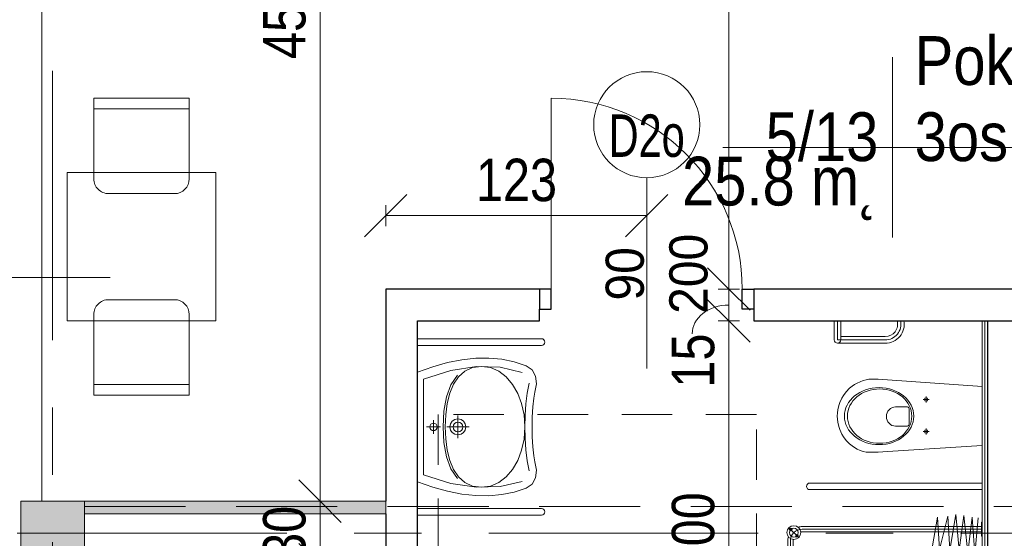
# Model space of a CAD drawing. Header units: centimetres. Extents: x -1631 to 21770, y -8842 to 3590.
# Tile 9 of 87: x -1228 to -764, y 886 to 1130. Entities that reach past the tile are written whole.
import ezdxf

# ---------------------------------------------------------------- set-up
doc = ezdxf.new("R2010")
doc.units = ezdxf.units.CM
for name, pattern in [('Oś', [222.25, 127, -31.75, 31.75, -31.75]), ('Ponad', [39.688, 23.813, -15.875]), ('Ukryte', [71.438, 47.625, -23.813])]:
    doc.linetypes.add(name, pattern=pattern)
for name, color, linetype, lineweight in [('A-ANNO-DIMS', 211, 'Continuous', 13), ('A-ANNO-DIMS-100', 211, 'Continuous', 13), ('A-ANNO-NOTE', 131, 'Continuous', 9), ('A-AREA-IDEN', 2, 'Continuous', 13), ('A-DETL-GENF', 92, 'Continuous', 9), ('A-DETL-HDLN', 90, 'Ukryte', 9), ('A-DETL-MEDM', 33, 'Continuous', 13), ('A-DOOR', 31, 'Continuous', 13), ('A-FLOR-OVHD', 1, 'Ponad', 9), ('A-GLAZ-IDEN', 152, 'Continuous', 13), ('A-WALL', 113, 'Continuous', 13), ('A-WALL-FNSH', 113, 'Continuous', 13), ('A-WALL-PATT', 111, 'Continuous', 13), ('I-FURN', 30, 'Continuous', 9), ('P-SANR-FIXT', 6, 'Continuous', 9), ('S-COLS', 52, 'Continuous', 13), ('S-GRID', 1, 'Continuous', 13)]:
    doc.layers.add(name, color=color, linetype=linetype, lineweight=lineweight)
doc.styles.add('Arial', font='arial.ttf', dxfattribs={"width": 0.9, "height": 18})
doc.styles.add('Arial Narrow_5', font='ARIALN.TTF', dxfattribs={"height": 20})
doc.styles.add('Arial_1', font='arial.ttf', dxfattribs={"width": 0.7, "height": 20})
doc.styles.add('Arial_11', font='arial.ttf', dxfattribs={"width": 0.85, "height": 23})
doc.styles.add('Arial_13', font='arial.ttf', dxfattribs={"height": 0.2})
doc.dimstyles.new('Diagonal_1_100__0__wewnętrzne', dxfattribs={"dimscale": 30.48, "dimtxt": 20.468619, "dimasz": 0.656168, "dimexe": 0.164042, "dimexo": 0.0625, "dimgap": 0.032808, "dimtad": 1, "dimdec": 0, "dimdsep": 46, "dimtxsty": 'Arial Narrow_5', "dimblk1": 'OBLIQUE', "dimblk2": 'OBLIQUE', "dimsah": 1, "dimcen": 0.09, "dimazin": 0, "dimtfac": 1, "dimtdec": 4, "dimtix": 1, "dimtmove": 1, "dimatfit": 3, "dimfxl": 0, "dimtvp": 1, "dimtolj": 1, "dimtzin": 0, "dimarcsym": 0})
doc.dimstyles.new('Diagonal_1_100__0__wewnętrzne_1', dxfattribs={"dimscale": 30.48, "dimtxt": 20.468619, "dimasz": 0.656168, "dimexe": 0.164042, "dimexo": 0.0625, "dimgap": 0.032808, "dimtad": 1, "dimdec": 0, "dimdsep": 46, "dimtxsty": 'Arial Narrow_5', "dimblk1": 'OBLIQUE', "dimblk2": 'OBLIQUE', "dimsah": 1, "dimcen": 0.09, "dimazin": 0, "dimtfac": 1, "dimtdec": 4, "dimtix": 1, "dimtmove": 0, "dimatfit": 3, "dimfxl": 0, "dimtvp": 1, "dimtolj": 1, "dimtzin": 0, "dimarcsym": 0})

# ---------------------------------------------------------------- blocks, each defined once
blk = doc.blocks.new('M_Concrete-Square-Column - 300 x 300mm-1794509-5_piętro III __10_50 m_ - stan projektowany')
at = {"layer": 'S-COLS', "lineweight": 9}
blk.add_hatch(color=254, dxfattribs=at).paths.add_polyline_path([(15, -15), (15, 15), (-15, 15), (-15, -15)], flags=0)
for p, q in [((15, 15), (-15, 15)), ((-15, 15), (-15, -15)), ((15, -15), (15, 15)), ((-15, -15), (15, -15))]:
    blk.add_line(p, q, dxfattribs=at)
blk = doc.blocks.new('Blat - Blat-1285996-5_piętro III __10_50 m_ - stan projektowany')
at = {"layer": 'I-FURN'}
for p, q in [((0, 0), (70, 0)), ((0, -70), (0, 0)), ((70, 0), (70, -70)), ((70, -70), (0, -70))]:
    blk.add_line(p, q, dxfattribs=at)
blk = doc.blocks.new('DRZWI 1S - automatyczna etykieta - Drzwi 90 _łazienkowe_-2364283-5_piętro III __10_50 m_ - stan projektowany')
at = {"layer": 'A-DETL-GENF'}
for p, q in [((-50.5, 2), (-45, 2)), ((-50.5, -7.5), (-50.5, 2)), ((-45, 2), (-45, -7.5)), ((45, 2), (50.5, 2)), ((45, -7.5), (45, 2)), ((50.5, 2), (50.5, -7.5)), ((-45, -7.5), (-50.5, -7.5)), ((50.5, -7.5), (45, -7.5))]:
    blk.add_line(p, q, dxfattribs=at)
at = {"layer": 'A-DETL-MEDM', "lineweight": 25}
for p, q in [((-50.5, -7.5), (-50.5, 2)), ((-50.5, 2), (-45, 2)), ((-45, 2), (-45, -7.5)), ((45, 2), (45, -7.5)), ((50.5, 2), (45, 2)), ((50.5, -7.5), (50.5, 2)), ((-45, -7.5), (-50.5, -7.5)), ((45, -7.5), (50.5, -7.5))]:
    blk.add_line(p, q, dxfattribs=at)
at = {"layer": 'A-DOOR'}
blk.add_line((45, -7.5), (45, -97.5), dxfattribs=at)
blk.add_arc((45, -7.5), 90, 180, 270, dxfattribs=at)
blk = doc.blocks.new('miska ustępowa dla N_35_5x54 wisząca koło narożna - Type 1-2357501-5_piętro III __10_50 m_ - stan projektowany')
at = {"layer": 'P-SANR-FIXT'}
for p, q in [((-1.4, -11), (-4.56, -55.56)), ((29.22, -55.56), (26.4, -11)), ((44.09, -92.2), (44.09, -11)), ((47.21, -92.2), (47.21, -11)), ((4.69, -35.9), (4.69, -38.7)), ((19.8, -35.9), (19.8, -38.7)), ((3.32, -37.31), (6.14, -37.31)), ((18.43, -37.31), (21.25, -37.31)), ((16.4, -45.33), (9.09, -45.33)), ((8.17, -46.6), (8.17, -51.72)), ((17.32, -51.72), (17.32, -46.6)), ((-4.56, -55.56), (-4.88, -59.89)), ((29.58, -59.89), (29.22, -55.56)), ((-24.94, -56.63), (-24.94, -77.5)), ((-23.38, -56.63), (-23.38, -79.06)), ((-21.82, -56.63), (-21.82, -79.06)), ((-4.88, -59.89), (-4.82, -64.32)), ((29.53, -64.32), (29.58, -59.89)), ((-4.82, -64.32), (-4.57, -65.68)), ((29.57, -65.68), (29.53, -64.32)), ((-4.57, -65.68), (-4.19, -67.09)), ((-4.19, -67.09), (-3.69, -68.46)), ((-3.69, -68.46), (-3.07, -69.78)), ((28.07, -69.78), (28.69, -68.46)), ((28.69, -68.46), (29.19, -67.09)), ((29.19, -67.09), (29.57, -65.68)), ((-3.07, -69.78), (-2.34, -71.05)), ((-2.34, -71.05), (-1.51, -72.26)), ((-1.51, -72.26), (-0.58, -73.39)), ((-0.58, -73.39), (1.02, -74.96)), ((23.98, -74.96), (25.58, -73.39)), ((25.58, -73.39), (26.51, -72.26)), ((26.51, -72.26), (27.34, -71.05)), ((27.34, -71.05), (28.07, -69.78)), ((-32.35, -77.5), (-23.38, -77.5)), ((1.02, -74.96), (2.75, -76.27)), ((2.75, -76.27), (4.01, -77.03)), ((4.01, -77.03), (6.13, -78.05)), ((6.13, -78.05), (7.56, -78.51)), ((7.56, -78.51), (9.56, -78.98)), ((15.44, -78.98), (17.44, -78.51)), ((17.44, -78.51), (18.87, -78.05)), ((18.87, -78.05), (20.99, -77.03)), ((20.99, -77.03), (22.25, -76.27)), ((22.25, -76.27), (23.98, -74.96)), ((-23.38, -79.06), (-32.35, -79.06)), ((-23.38, -80.62), (-32.35, -80.62)), ((9.56, -78.98), (11.02, -79.17)), ((11.02, -79.17), (12.5, -79.25)), ((12.5, -79.25), (13.98, -79.17)), ((13.98, -79.17), (15.44, -78.98))]:
    blk.add_line(p, q, dxfattribs=at)
for centre in [(4.69, -37.31), (19.8, -37.31)]:
    blk.add_circle(centre, 0.825, dxfattribs=at)
for centre, radius, start, end in [((9.34, -46.48), 1.17, 102.2339, 185.8899), ((16.15, -46.48), 1.17, 354.1101, 77.7661), ((-30.79, -56.63), 8.97, 0, 99.9996), ((-30.79, -56.63), 7.41, 0, 102.1327), ((-30.79, -56.63), 5.85, 0, 105.4382), ((12.74, -51.5), 4.58, 182.8022, 357.1978), ((-23.38, -79.06), 1.56, 0, 90), ((-23.38, -79.06), 1.56, 270, 0), ((45.65, -92.2), 1.56, 180, 360)]:
    blk.add_arc(centre, radius, start, end, dxfattribs=at)
for centre, major_axis, ratio in [((12.55, -59.51), (0, 16.33), 0.823529), ((12.55, -59.26), (0, 15.16), 0.845174)]:
    blk.add_ellipse(centre, major_axis=major_axis, ratio=ratio, dxfattribs=at)
blk = doc.blocks.new('brodzik natryskowy dla N - Type 1-2359081-5_piętro III __10_50 m_ - stan projektowany')
at = {"layer": 'P-SANR-FIXT'}
for p, q in [((-44.73, -12.86), (-27.37, -14.39)), ((-42.55, -11.3), (-42.55, -11)), ((-36.05, -11.3), (-42.55, -11.3)), ((-40.55, -11.3), (-40.55, -95.8)), ((-39.3, -11), (-39.3, -95.8)), ((-38.05, -11.3), (-38.05, -95.8)), ((-36.05, -11), (-36.05, -11.3)), ((-26.61, -11.2), (-26.61, -69.6)), ((-23.41, -69.6), (-23.41, -11.2)), ((14.45, -11.52), (10.54, -11.52)), ((10.54, -11.52), (10.54, -20.79)), ((14.45, -11.52), (14.45, -20.79)), ((49.36, -11.3), (49.36, -11)), ((55.86, -11.3), (49.36, -11.3)), ((51.36, -11.3), (51.36, -95.8)), ((52.61, -11), (52.61, -96)), ((53.86, -11.3), (53.86, -95.8)), ((55.86, -11), (55.86, -11.3)), ((-28.14, -17.71), (-45.75, -19.5)), ((-27.37, -14.39), (-44.99, -15.67)), ((-44.99, -15.67), (-28.14, -17.71)), ((-29.41, -21.8), (-46.26, -23.33)), ((-45.75, -19.5), (-29.41, -21.8)), ((-7.05, -23.02), (-7.23, -23.25)), ((-6.85, -22.81), (-7.05, -23.02)), ((-6.64, -22.61), (-6.85, -22.81)), ((-6.41, -22.43), (-6.64, -22.61)), ((-6.17, -22.27), (-6.41, -22.43)), ((-5.92, -22.14), (-6.17, -22.27)), ((-5.66, -22.03), (-5.92, -22.14)), ((-5.39, -21.95), (-5.66, -22.03)), ((-5.12, -21.9), (-5.39, -21.95)), ((-4.84, -21.88), (-5.12, -21.9)), ((10.32, -21.88), (-4.84, -21.88)), ((10.54, -20.79), (14.45, -20.79)), ((14.44, -21.54), (10.55, -21.51)), ((13.8, -21.67), (11.19, -21.67)), ((11.19, -21.67), (11.19, -23.94)), ((13.8, -23.94), (13.8, -21.67)), ((30.14, -21.88), (14.73, -21.88)), ((30.36, -21.95), (30.1, -21.9)), ((30.62, -22.03), (30.14, -21.88)), ((30.87, -22.14), (30.62, -22.03)), ((31.12, -22.28), (30.87, -22.14)), ((31.36, -22.44), (31.12, -22.28)), ((31.59, -22.62), (31.36, -22.44)), ((31.81, -22.82), (31.59, -22.62)), ((32.01, -23.04), (31.81, -22.82)), ((32.19, -23.27), (32.01, -23.04)), ((-46.26, -23.33), (-29.41, -26.14)), ((-29.41, -26.14), (-45.5, -27.16)), ((-45.5, -27.16), (-29.67, -31)), ((-7.7, -24.28), (-7.74, -24.55)), ((-7.74, -24.55), (-7.74, -54.09)), ((-7.62, -24.01), (-7.7, -24.28)), ((-7.51, -23.75), (-7.62, -24.01)), ((-7.38, -23.5), (-7.51, -23.75)), ((-7.23, -23.25), (-7.38, -23.5)), ((-4.32, -28.45), (-3.88, -27.74)), ((-3.88, -27.74), (-3.38, -27.07)), ((-3.38, -27.07), (-2.82, -26.45)), ((-2.82, -26.45), (-2.2, -25.89)), ((-2.2, -25.89), (-1.53, -25.38)), ((-1.53, -25.38), (-0.81, -24.95)), ((-0.81, -24.95), (-0.05, -24.58)), ((-0.05, -24.58), (0.75, -24.29)), ((0.76, -27.79), (0.31, -28.06)), ((0.75, -24.29), (1.58, -24.07)), ((1.25, -27.55), (0.76, -27.79)), ((1.76, -27.36), (1.25, -27.55)), ((1.58, -24.07), (2.44, -23.94)), ((2.29, -27.23), (1.76, -27.36)), ((2.84, -27.14), (2.29, -27.23)), ((2.44, -23.94), (4.41, -23.89)), ((3.4, -27.11), (2.84, -27.14)), ((4.41, -27.12), (3.4, -27.11)), ((22.33, -23.94), (3.78, -23.89)), ((3.78, -27.12), (21.37, -27.12)), ((4.41, -23.89), (4.41, -27.12)), ((11.19, -23.94), (13.8, -23.94)), ((21.37, -27.12), (21.94, -27.14)), ((21.94, -27.14), (22.49, -27.23)), ((23.2, -24.07), (22.33, -23.94)), ((22.49, -27.23), (23.02, -27.36)), ((23.02, -27.36), (23.53, -27.55)), ((24.03, -24.29), (23.2, -24.07)), ((23.53, -27.55), (24.01, -27.79)), ((24.01, -27.79), (24.47, -28.06)), ((24.83, -24.58), (24.03, -24.29)), ((25.59, -24.95), (24.83, -24.58)), ((26.31, -25.38), (25.59, -24.95)), ((26.98, -25.89), (26.31, -25.38)), ((27.59, -26.45), (26.98, -25.89)), ((28.16, -27.07), (27.59, -26.45)), ((28.66, -27.74), (28.16, -27.07)), ((29.09, -28.45), (28.66, -27.74)), ((32.35, -23.52), (32.19, -23.27)), ((32.49, -23.77), (32.35, -23.52)), ((32.6, -24.04), (32.49, -23.77)), ((32.68, -24.31), (32.6, -24.04)), ((32.74, -24.58), (32.68, -24.31)), ((32.74, -24.86), (32.74, -24.58)), ((32.74, -54.38), (32.74, -24.86)), ((-29.67, -31), (-44.99, -32.02)), ((-44.99, -32.02), (-31.46, -34.32)), ((-5.37, -32.6), (-5.32, -31.71)), ((-5.32, -31.71), (-5.19, -30.85)), ((-5.19, -30.85), (-4.98, -30.01)), ((-4.98, -30.01), (-4.68, -29.22)), ((-4.68, -29.22), (-4.32, -28.45)), ((26.92, -32.43), (-2.15, -32.63)), ((-2.03, -31.55), (-2.11, -32.1)), ((-1.89, -31.01), (-2.03, -31.55)), ((-1.71, -30.51), (-1.89, -31.01)), ((-1.47, -30.02), (-1.71, -30.51)), ((-1.19, -29.56), (-1.47, -30.02)), ((-0.87, -29.14), (-1.19, -29.56)), ((-0.51, -28.74), (-0.87, -29.14)), ((-0.12, -28.38), (-0.51, -28.74)), ((0.31, -28.06), (-0.12, -28.38)), ((24.47, -28.06), (24.89, -28.38)), ((24.89, -28.38), (25.29, -28.74)), ((25.29, -28.74), (25.65, -29.14)), ((25.65, -29.14), (25.96, -29.56)), ((25.96, -29.56), (26.24, -30.02)), ((26.24, -30.02), (26.48, -30.51)), ((26.48, -30.51), (26.66, -31.01)), ((26.66, -31.01), (26.8, -31.55)), ((26.8, -31.55), (26.88, -32.1)), ((26.92, -56.03), (26.92, -32.43)), ((29.46, -29.22), (29.09, -28.45)), ((29.75, -30.01), (29.46, -29.22)), ((29.97, -30.85), (29.75, -30.01)), ((30.1, -31.71), (29.97, -30.85)), ((30.15, -32.6), (30.1, -31.71)), ((-5.29, -56.03), (-5.37, -32.6)), ((-2.15, -32.63), (-2.15, -56.03)), ((30.07, -32.63), (30.07, -56.03)), ((-5.23, -51), (-5.24, -51.15)), ((-5.21, -50.85), (-5.23, -51)), ((-5.18, -50.71), (-5.21, -50.85)), ((-5.13, -50.58), (-5.18, -50.71)), ((-5.07, -50.45), (-5.13, -50.58)), ((-4.99, -50.33), (-5.07, -50.45)), ((-4.91, -50.21), (-4.99, -50.33)), ((-4.81, -50.11), (-4.91, -50.21)), ((-4.71, -50.02), (-4.81, -50.11)), ((-4.6, -49.93), (-4.71, -50.02)), ((-4.48, -49.86), (-4.6, -49.93)), ((-4.35, -49.8), (-4.48, -49.86)), ((-4.21, -49.75), (-4.35, -49.8)), ((-4.07, -49.71), (-4.21, -49.75)), ((-3.93, -49.69), (-4.07, -49.71)), ((-3.78, -49.68), (-3.93, -49.69)), ((-3.48, -49.71), (-3.63, -49.69)), ((-3.34, -49.75), (-3.48, -49.71)), ((-3.21, -49.8), (-3.34, -49.75)), ((-3.08, -49.86), (-3.21, -49.8)), ((-2.96, -49.93), (-3.08, -49.86)), ((-2.85, -50.02), (-2.96, -49.93)), ((-2.74, -50.11), (-2.85, -50.02)), ((-2.65, -50.21), (-2.74, -50.11)), ((-2.56, -50.33), (-2.65, -50.21)), ((-2.49, -50.45), (-2.56, -50.33)), ((-2.43, -50.58), (-2.49, -50.45)), ((-2.38, -50.71), (-2.43, -50.58)), ((-2.34, -50.85), (-2.38, -50.71)), ((-2.32, -51), (-2.34, -50.85)), ((-2.31, -51.15), (-2.32, -51)), ((-22.41, -54.35), (-25.41, -54.35)), ((-22.81, -62.85), (-22.81, -54.35)), ((-22.61, -62.85), (-22.61, -54.35)), ((-22.41, -63.8), (-22.41, -53.4)), ((-22.11, -63.8), (-22.11, -53.4)), ((-21.81, -63.8), (-21.81, -53.4)), ((-21.81, -53.7), (-15.21, -53.7)), ((-21.81, -54), (-15.21, -54)), ((-21.81, -55.6), (-15.21, -55.6)), ((-21.31, -52.3), (-15.71, -52.3)), ((-21.31, -52.6), (-15.71, -52.6)), ((-21.31, -52.9), (-15.71, -52.9)), ((-15.21, -53.4), (-15.21, -63.8)), ((-14.91, -53.4), (-14.91, -63.8)), ((-14.61, -53.4), (-14.61, -63.8)), ((-7.74, -54.09), (-7.74, -54.37)), ((-7.74, -54.37), (-7.7, -54.64)), ((-7.7, -54.64), (-7.62, -54.91)), ((-7.62, -54.91), (-7.52, -55.18)), ((-7.52, -55.18), (-7.4, -55.43)), ((-7.4, -55.43), (-7.25, -55.67)), ((-7.25, -55.67), (-7.07, -55.9)), ((-5.24, -51.15), (-5.23, -51.29)), ((-5.23, -51.29), (-5.21, -51.44)), ((-5.21, -51.44), (-5.18, -51.58)), ((-5.18, -51.58), (-5.13, -51.71)), ((-5.13, -51.71), (-5.07, -51.84)), ((-5.07, -51.84), (-4.99, -51.96)), ((-4.99, -51.96), (-4.91, -52.08)), ((-4.91, -52.08), (-4.81, -52.18)), ((-4.81, -52.18), (-4.71, -52.27)), ((-4.71, -52.27), (-4.6, -52.36)), ((-4.6, -52.36), (-4.48, -52.43)), ((-4.48, -52.43), (-4.35, -52.49)), ((-4.35, -52.49), (-4.21, -52.54)), ((-4.21, -52.54), (-4.07, -52.58)), ((-4.07, -52.58), (-3.93, -52.6)), ((-3.93, -52.6), (-3.78, -52.61)), ((-3.78, -52.61), (-3.63, -52.6)), ((-3.63, -52.6), (-3.48, -52.58)), ((-3.48, -52.58), (-3.34, -52.54)), ((-3.34, -52.54), (-3.21, -52.49)), ((-3.21, -52.49), (-3.08, -52.43)), ((-3.08, -52.43), (-2.96, -52.36)), ((-2.96, -52.36), (-2.85, -52.27)), ((-2.85, -52.27), (-2.74, -52.18)), ((-2.74, -52.18), (-2.65, -52.08)), ((-2.65, -52.08), (-2.56, -51.96)), ((-2.56, -51.96), (-2.49, -51.84)), ((-2.49, -51.84), (-2.43, -51.71)), ((-2.43, -51.71), (-2.38, -51.58)), ((-2.38, -51.58), (-2.34, -51.44)), ((-2.34, -51.44), (-2.32, -51.29)), ((-2.32, -51.29), (-2.31, -51.15)), ((32.22, -55.71), (32.38, -55.46)), ((32.38, -55.46), (32.51, -55.21)), ((32.51, -55.21), (32.61, -54.94)), ((32.61, -54.94), (32.69, -54.67)), ((32.69, -54.67), (32.74, -54.38)), ((-21.81, -55.9), (-15.21, -55.9)), ((-21.81, -57.5), (-15.21, -57.5)), ((-21.81, -57.8), (-15.21, -57.8)), ((-21.81, -59.4), (-15.21, -59.4)), ((-21.81, -59.7), (-15.21, -59.7)), ((-7.07, -55.9), (-6.88, -56.11)), ((-6.88, -56.11), (-6.67, -56.31)), ((-6.67, -56.31), (-6.44, -56.49)), ((-6.44, -56.49), (-6.2, -56.64)), ((-6.2, -56.64), (-5.95, -56.77)), ((-5.95, -56.77), (-5.69, -56.88)), ((-5.69, -56.88), (-5.41, -56.96)), ((-5.41, -56.96), (-5.13, -57.01)), ((-2.15, -56.03), (-5.29, -56.03)), ((-5.13, -57.01), (29.82, -57.01)), ((26.92, -56.03), (30.07, -56.03)), ((29.82, -57.01), (30.1, -57.01)), ((30.1, -57.01), (30.38, -56.96)), ((30.38, -56.96), (30.65, -56.89)), ((30.65, -56.89), (30.92, -56.78)), ((30.92, -56.78), (31.17, -56.66)), ((31.17, -56.66), (31.41, -56.51)), ((31.41, -56.51), (31.64, -56.34)), ((31.64, -56.34), (31.85, -56.14)), ((31.85, -56.14), (32.05, -55.93)), ((32.05, -55.93), (32.22, -55.71)), ((-22.41, -62.85), (-25.41, -62.85)), ((-21.81, -61.3), (-15.21, -61.3)), ((-21.81, -61.6), (-15.21, -61.6)), ((-21.81, -63.2), (-15.21, -63.2)), ((-21.81, -63.5), (-15.21, -63.5)), ((-15.71, -64.3), (-21.31, -64.3)), ((-15.71, -64.6), (-21.31, -64.6)), ((-15.71, -64.9), (-21.31, -64.9)), ((-35.25, -97.25), (-40.13, -102.13)), ((48.56, -97.25), (53.43, -102.13)), ((47.11, -100.05), (-33.8, -100.05)), ((-33.8, -101.3), (47.11, -101.3)), ((47.11, -102.55), (-33.8, -102.55))]:
    blk.add_line(p, q, dxfattribs=at)
for centre, radius in [((12.42, -25.5), 1.5), ((-3.77, -33.05), 1.5), ((28.71, -33.24), 1.5), ((-3.85, -51.24), 1.5), ((28.59, -51.18), 1.5), ((-37.69, -99.69), 3.25), ((51, -99.69), 3.25), ((-39.18, -101.17), 0.62), ((-37.69, -99.69), 2.1), ((-39.18, -101.17), 0.32), ((-36.21, -98.2), 0.62), ((-36.21, -98.2), 0.32), ((49.51, -98.2), 0.62), ((51, -99.69), 2.1), ((49.51, -98.2), 0.32), ((52.48, -101.17), 0.62), ((52.48, -101.17), 0.32)]:
    blk.add_circle(centre, radius, dxfattribs=at)
for centre, radius, start, end in [((-21.31, -53.4), 1.1, 90, 180), ((-21.31, -53.4), 0.8, 90, 180), ((-21.31, -53.4), 0.5, 90, 180), ((-15.71, -53.4), 1.1, 360, 90), ((-15.71, -53.4), 0.8, 360, 90), ((-15.71, -53.4), 0.5, 360, 90), ((-21.31, -63.8), 1.1, 180, 270), ((-21.31, -63.8), 0.8, 180, 270), ((-21.31, -63.8), 0.5, 180, 270), ((-15.71, -63.8), 0.5, 270, 360), ((-15.71, -63.8), 0.8, 270, 360), ((-15.71, -63.8), 1.1, 270, 360), ((-25.01, -69.6), 1.6, 180, 360), ((-33.8, -95.8), 6.75, 180, 196.4965), ((-33.8, -95.8), 5.5, 180, 270), ((-33.8, -95.8), 4.25, 180, 188.8511), ((47.11, -95.8), 5.5, 270, 360), ((47.11, -95.8), 4.25, 351.1489, 360), ((47.11, -95.8), 6.75, 343.5035, 360), ((-33.8, -95.8), 4.25, 261.1489, 270), ((47.11, -95.8), 4.25, 270, 278.8511), ((-33.8, -95.8), 6.75, 253.5035, 270), ((47.11, -95.8), 6.75, 270, 286.4965)]:
    blk.add_arc(centre, radius, start, end, dxfattribs=at)
blk.add_ellipse((-23.14, -58.6), major_axis=(0, 0.325), ratio=0.224951, dxfattribs=at)
blk = doc.blocks.new('umywalka dla N_65x56 koło - Type 1-2359174-5_piętro III __10_50 m_ - stan projektowany')
at = {"layer": 'P-SANR-FIXT'}
for p, q in [((-29.1, 65.9), (-29.1, 7.5)), ((-25.9, 65.9), (-25.9, 7.5)), ((50.9, 65.9), (50.9, 7.5)), ((54.1, 7.5), (54.1, 65.9)), ((-14.43, 61.47), (-16.38, 58.62)), ((-11.49, 63.08), (-14.43, 61.47)), ((-7.9, 63.51), (-11.49, 63.08)), ((-3.96, 62.78), (-7.9, 63.51)), ((-1.14, 62.22), (-3.96, 62.78)), ((3.08, 61.79), (-1.14, 62.22)), ((7.9, 61.54), (3.08, 61.79)), ((12.5, 61.51), (7.9, 61.54)), ((17.1, 61.54), (12.5, 61.51)), ((21.92, 61.79), (17.1, 61.54)), ((26.14, 62.22), (21.92, 61.79)), ((28.96, 62.78), (26.14, 62.22)), ((32.9, 63.51), (28.96, 62.78)), ((36.49, 63.08), (32.9, 63.51)), ((39.43, 61.47), (36.49, 63.08)), ((41.38, 58.62), (39.43, 61.47)), ((-16.38, 58.62), (-18.22, 53.01)), ((-13.17, 56.78), (-15.64, 46.48)), ((-8.14, 60.01), (-3.44, 59.13)), ((-3.44, 59.13), (1.64, 58.58)), ((1.52, 56.54), (-3.33, 54.72)), ((6.84, 57.67), (1.52, 56.54)), ((1.64, 58.58), (6.99, 58.24)), ((12.52, 58.06), (6.84, 57.67)), ((6.99, 58.24), (12.48, 58.02)), ((12.48, 58.02), (17.98, 58.24)), ((18.18, 57.67), (12.52, 58.06)), ((17.98, 58.24), (23.33, 58.58)), ((23.49, 56.54), (18.18, 57.67)), ((23.33, 58.58), (28.41, 59.13)), ((28.31, 54.72), (23.49, 56.54)), ((28.41, 59.13), (33.11, 60.01)), ((40.64, 46.48), (38.17, 56.78)), ((43.22, 53.01), (41.38, 58.62)), ((-18.22, 53.01), (-19.42, 47.19)), ((-7.59, 52.29), (-11.11, 49.31)), ((-3.33, 54.72), (-7.59, 52.29)), ((32.54, 52.29), (28.31, 54.72)), ((36.03, 49.31), (32.54, 52.29)), ((44.42, 47.19), (43.22, 53.01)), ((-19.42, 47.19), (-19.97, 41.14)), ((-15.64, 46.48), (-15.95, 35.24)), ((-11.11, 49.31), (-13.79, 45.83)), ((38.68, 45.83), (36.03, 49.31)), ((40.95, 35.24), (40.64, 46.48)), ((44.97, 41.14), (44.42, 47.19)), ((-15.49, 41.92), (-16.08, 37.64)), ((-13.79, 45.83), (-15.49, 41.92)), ((40.36, 41.92), (38.68, 45.83)), ((40.95, 37.64), (40.36, 41.92)), ((-19.97, 41.14), (-19.89, 34.88)), ((-16.08, 37.64), (-15.49, 33.33)), ((40.36, 33.33), (40.95, 37.64)), ((44.89, 34.88), (44.97, 41.14)), ((-19.89, 34.88), (-19.18, 28.39)), ((-15.95, 35.24), (-14.09, 23.15)), ((-15.49, 33.33), (-13.8, 29.72)), ((38.67, 29.72), (40.36, 33.33)), ((39.09, 23.15), (40.95, 35.24)), ((44.18, 28.39), (44.89, 34.88)), ((-19.18, 28.39), (-17.85, 21.67)), ((-13.8, 29.72), (-11.14, 26.76)), ((8.75, 26.51), (9.04, 27.97)), ((9.04, 27.97), (9.85, 29.16)), ((9.85, 29.16), (11.04, 29.97)), ((10.38, 27.41), (10.87, 28.14)), ((10.87, 28.14), (11.61, 28.63)), ((11.04, 29.97), (12.5, 30.26)), ((11.61, 28.63), (12.5, 28.81)), ((12.5, 31.76), (12.5, 21.26)), ((12.5, 30.26), (13.96, 29.97)), ((12.5, 28.81), (13.39, 28.63)), ((13.39, 28.63), (14.13, 28.14)), ((13.96, 29.97), (15.15, 29.16)), ((14.13, 28.14), (14.62, 27.41)), ((15.15, 29.16), (15.96, 27.97)), ((15.96, 27.97), (16.25, 26.51)), ((36.01, 26.76), (38.67, 29.72)), ((42.85, 21.67), (44.18, 28.39)), ((-7.38, 23.21), (-11.89, 26.24)), ((-11.14, 26.76), (-7.63, 24.42)), ((-7.63, 24.42), (-3.39, 22.67)), ((-1.64, 21.13), (-7.38, 23.21)), ((7.16, 26.51), (17.84, 26.51)), ((9.04, 25.06), (8.75, 26.51)), ((9.85, 23.86), (9.04, 25.06)), ((11.04, 23.06), (9.85, 23.86)), ((10.2, 26.51), (10.38, 27.41)), ((10.38, 25.62), (10.2, 26.51)), ((10.87, 24.89), (10.38, 25.62)), ((11.61, 24.39), (10.87, 24.89)), ((12.5, 24.21), (11.61, 24.39)), ((13.39, 24.39), (12.5, 24.21)), ((14.13, 24.89), (13.39, 24.39)), ((15.15, 23.86), (13.96, 23.06)), ((14.62, 25.62), (14.13, 24.89)), ((14.62, 27.41), (14.8, 26.51)), ((14.8, 26.51), (14.62, 25.62)), ((15.96, 25.06), (15.15, 23.86)), ((16.25, 26.51), (15.96, 25.06)), ((32.25, 23.21), (26.51, 21.13)), ((28.26, 22.67), (32.5, 24.42)), ((36.76, 26.24), (32.25, 23.21)), ((32.5, 24.42), (36.01, 26.76)), ((-17.85, 21.67), (-15.89, 14.7)), ((-14.09, 23.15), (-10.01, 10.3)), ((-3.39, 22.67), (1.45, 21.46)), ((5.06, 19.92), (-1.64, 21.13)), ((1.45, 21.46), (6.76, 20.76)), ((12.43, 19.54), (5.06, 19.92)), ((6.76, 20.76), (12.43, 20.54)), ((12.5, 22.76), (11.04, 23.06)), ((12.43, 20.54), (18.1, 20.76)), ((19.81, 19.92), (12.43, 19.54)), ((13.96, 23.06), (12.5, 22.76)), ((18.1, 20.76), (23.42, 21.46)), ((26.51, 21.13), (19.81, 19.92)), ((23.42, 21.46), (28.26, 22.67)), ((35.01, 10.3), (39.09, 23.15)), ((40.89, 14.7), (42.85, 21.67)), ((-15.89, 14.7), (-13.31, 7.5)), ((15.75, 14.98), (9.25, 14.98)), ((10.75, 14.98), (10.89, 15.66)), ((10.89, 14.3), (10.75, 14.98)), ((10.89, 15.66), (11.26, 16.21)), ((11.26, 13.74), (10.89, 14.3)), ((11.26, 16.21), (11.82, 16.59)), ((11.82, 16.59), (12.5, 16.73)), ((12.5, 18.23), (12.5, 11.72)), ((12.5, 16.73), (13.18, 16.59)), ((13.18, 16.59), (13.74, 16.21)), ((13.74, 16.21), (14.11, 15.66)), ((14.11, 14.3), (13.74, 13.74)), ((14.11, 15.66), (14.25, 14.98)), ((14.25, 14.98), (14.11, 14.3)), ((38.31, 7.5), (40.89, 14.7)), ((-10.01, 10.3), (12.5, 10.3)), ((11.82, 13.36), (11.26, 13.74)), ((12.5, 13.22), (11.82, 13.36)), ((13.18, 13.36), (12.5, 13.22)), ((12.5, 10.3), (35.01, 10.3)), ((13.74, 13.74), (13.18, 13.36))]:
    blk.add_line(p, q, dxfattribs=at)
for centre in [(-27.5, 65.9), (52.5, 65.9)]:
    blk.add_arc(centre, 1.6, 360, 180, dxfattribs=at)
blk = doc.blocks.new('krzesło - krzesło-1270919-5_piętro III __10_50 m_ - stan projektowany')
at = {"layer": 'I-FURN'}
for p, q in [((-15.5, 22.5), (15.5, 22.5)), ((-22.5, -22.5), (-22.5, 15.5)), ((22.5, 15.5), (22.5, -22.5)), ((22.5, -17.5), (-22.5, -17.5)), ((22.5, -22.5), (-22.5, -22.5))]:
    blk.add_line(p, q, dxfattribs=at)
for centre, start, end in [((-15.5, 15.5), 90, 180), ((15.5, 15.5), 360, 90)]:
    blk.add_arc(centre, 7, start, end, dxfattribs=at)
blk = doc.blocks.new('krzesło - krzesło-823058-5_piętro III __10_50 m_ - stan projektowany')
at = {"layer": 'I-FURN'}
for p, q in [((-22.5, 22.5), (-22.5, -15.5)), ((22.5, 22.5), (-22.5, 22.5)), ((22.5, -15.5), (22.5, 22.5)), ((22.5, 17.5), (-22.5, 17.5)), ((-15.5, -22.5), (15.5, -22.5))]:
    blk.add_line(p, q, dxfattribs=at)
for centre, start, end in [((-15.5, -15.5), 180, 270), ((15.5, -15.5), 270, 0)]:
    blk.add_arc(centre, 7, start, end, dxfattribs=at)
blk = doc.blocks.new('DIMBLOCK28-5_piętro III __10_50 m_ - stan projektowany')
at = {"layer": 'A-ANNO-DIMS-100', "transparency": 16777216}
for p, q in [((-1086.6, 903.33), (-1096.6, 913.33)), ((-1091.6, 903.33), (-1081.6, 903.33)), ((-1086.6, 903.33), (-1091.6, 903.33)), ((-1086.6, 873.33), (-1086.6, 903.33)), ((-1086.6, 903.33), (-1076.6, 893.33)), ((-1086.6, 873.33), (-1096.6, 883.33)), ((-1091.6, 873.33), (-1081.6, 873.33)), ((-1086.6, 873.33), (-1091.6, 873.33)), ((-1086.6, 873.33), (-1076.6, 863.33))]:
    blk.add_line(p, q, dxfattribs=at)
at = {"layer": 'A-ANNO-DIMS-100', "color": 0, "transparency": 16777216, "insert": (-1113.45, 875.65), "char_height": 20, "width": 30.4105, "attachment_point": 1, "rotation": 90, "line_spacing_factor": 0.974696, "style": 'Arial Narrow_5'}
blk.add_mtext('30', dxfattribs=at)
blk = doc.blocks.new('_Oblique')
at = {"color": 0, "linetype": 'ByBlock', "lineweight": -2}
blk.add_line((-0.5, -0.5), (0.5, 0.5), dxfattribs=at)
blk = doc.blocks.new('DIMBLOCK29-5_piętro III __10_50 m_ - stan projektowany')
at = {"layer": 'A-ANNO-DIMS-100', "transparency": 16777216}
for p, q in [((-1086.6, 1358.33), (-1096.6, 1368.33)), ((-1091.6, 1358.33), (-1081.6, 1358.33)), ((-1086.6, 1358.33), (-1091.6, 1358.33)), ((-1086.6, 903.33), (-1086.6, 1358.33)), ((-1086.6, 1358.33), (-1076.6, 1348.33)), ((-1086.6, 903.33), (-1096.6, 913.33)), ((-1091.6, 903.33), (-1081.6, 903.33)), ((-1086.6, 903.33), (-1091.6, 903.33)), ((-1086.6, 903.33), (-1076.6, 893.33))]:
    blk.add_line(p, q, dxfattribs=at)
at = {"layer": 'A-ANNO-DIMS-100', "color": 0, "transparency": 16777216, "insert": (-1113.45, 1111.82), "char_height": 20, "width": 45.6158, "attachment_point": 1, "rotation": 90, "line_spacing_factor": 0.974696, "style": 'Arial Narrow_5'}
blk.add_mtext('455', dxfattribs=at)
blk = doc.blocks.new('DIMBLOCK108-5_piętro III __10_50 m_ - stan projektowany')
at = {"layer": 'A-ANNO-DIMS-100', "transparency": 16777216}
for p, q in [((-893.96, 1358.33), (-903.96, 1368.33)), ((-888.96, 1358.33), (-898.96, 1358.33)), ((-893.96, 1358.33), (-893.96, 1003.33)), ((-893.96, 1358.33), (-883.96, 1348.33)), ((-893.96, 1358.33), (-888.96, 1358.33)), ((-893.96, 1003.33), (-903.96, 1013.33)), ((-888.96, 1003.33), (-898.96, 1003.33)), ((-893.96, 1003.33), (-883.96, 993.33)), ((-893.96, 1003.33), (-888.96, 1003.33))]:
    blk.add_line(p, q, dxfattribs=at)
at = {"layer": 'A-ANNO-DIMS-100', "color": 0, "transparency": 16777216, "insert": (-920.81, 1161.82), "char_height": 20, "width": 45.6158, "attachment_point": 1, "rotation": 90, "line_spacing_factor": 0.974696, "style": 'Arial Narrow_5'}
blk.add_mtext('355', dxfattribs=at)
blk = doc.blocks.new('DIMBLOCK109-5_piętro III __10_50 m_ - stan projektowany')
at = {"layer": 'A-ANNO-DIMS-100', "transparency": 16777216}
for p, q in [((-893.96, 1003.33), (-903.96, 1013.33)), ((-888.96, 1003.33), (-898.96, 1003.33)), ((-893.96, 1003.33), (-893.96, 988.33)), ((-893.96, 1003.33), (-883.96, 993.33)), ((-893.96, 1003.33), (-888.96, 1003.33)), ((-893.96, 988.33), (-903.96, 998.33)), ((-888.96, 988.33), (-898.96, 988.33)), ((-893.96, 988.33), (-883.96, 978.33)), ((-893.96, 988.33), (-888.96, 988.33))]:
    blk.add_line(p, q, dxfattribs=at)
blk.add_ellipse((-893.96, 982.23), major_axis=(17.24, 0), ratio=0.788304, start_param=1.570796, end_param=3.141593, dxfattribs=at)
at = {"layer": 'A-ANNO-DIMS-100', "color": 0, "transparency": 16777216, "insert": (-920.81, 956.89), "char_height": 20, "width": 30.4105, "attachment_point": 1, "rotation": 90, "line_spacing_factor": 0.974696, "style": 'Arial Narrow_5'}
blk.add_mtext('15', dxfattribs=at)
blk = doc.blocks.new('DIMBLOCK110-5_piętro III __10_50 m_ - stan projektowany')
at = {"layer": 'A-ANNO-DIMS-100', "transparency": 16777216}
for p, q in [((-893.96, 988.33), (-903.96, 998.33)), ((-888.96, 988.33), (-898.96, 988.33)), ((-893.96, 988.33), (-893.96, 788.33)), ((-893.96, 988.33), (-883.96, 978.33)), ((-893.96, 988.33), (-888.96, 988.33)), ((-893.96, 788.33), (-903.96, 798.33)), ((-888.96, 788.33), (-898.96, 788.33)), ((-893.96, 788.33), (-883.96, 778.33)), ((-893.96, 788.33), (-888.96, 788.33))]:
    blk.add_line(p, q, dxfattribs=at)
at = {"layer": 'A-ANNO-DIMS-100', "color": 0, "transparency": 16777216, "insert": (-920.81, 869.32), "char_height": 20, "width": 45.6158, "attachment_point": 1, "rotation": 90, "line_spacing_factor": 0.974696, "style": 'Arial Narrow_5'}
blk.add_mtext('200', dxfattribs=at)
blk = doc.blocks.new('METKA_POMIESZCZENIA2 - Rozbudowana - bez ramki-2396678-5_piętro III __10_50 m_ - stan projektowany')
at = {"layer": 'A-AREA-IDEN'}
for p, q in [((0, 0.425), (0, 0)), ((0.0976, 0), (-0.8, 0)), ((-0.8, 0), (0.9, 0)), ((0, 0), (0, -0.425))]:
    blk.add_line(p, q, dxfattribs=at)
blk = doc.blocks.new('DIMBLOCK194-5_piętro III __10_50 m_ - stan projektowany')
at = {"layer": 'A-ANNO-DIMS-100', "transparency": 16777216}
for p, q in [((-1055.62, 1037.95), (-1045.62, 1047.95)), ((-932.63, 1037.95), (-922.63, 1047.95)), ((-1055.62, 1032.95), (-1055.62, 1042.95)), ((-932.63, 1042.95), (-932.63, 1032.95)), ((-932.63, 1037.95), (-932.63, 1042.95)), ((-1055.62, 1037.95), (-1065.62, 1027.95)), ((-1055.62, 1037.95), (-932.63, 1037.95)), ((-1055.62, 1037.95), (-1055.62, 1032.95)), ((-932.63, 1037.95), (-942.63, 1027.95))]:
    blk.add_line(p, q, dxfattribs=at)
at = {"layer": 'A-ANNO-DIMS-100', "color": 0, "transparency": 16777216, "insert": (-1013.13, 1064.79), "char_height": 20, "width": 45.6158, "attachment_point": 1, "line_spacing_factor": 0.974696, "style": 'Arial Narrow_5'}
blk.add_mtext('123', dxfattribs=at)
blk = doc.blocks.new('Okno_LD_typ 100 - metka _ wys_parapetu-2491833-5_piętro III __10_50 m_ - stan projektowany')
at = {"layer": 'A-GLAZ-IDEN'}
blk.add_line((0, 1.8925), (0, -0.3919), dxfattribs=at)
blk.add_circle((0, -0.0919), 0.3, dxfattribs=at)
at = {"layer": 'A-GLAZ-IDEN', "insert": (0.4711, 0.6634), "char_height": 0.2, "width": 0.48783, "attachment_point": 3, "rotation": 90, "line_spacing_factor": 0.936439, "style": 'Arial_13', "bg_fill": 3, "box_fill_scale": 1.25, "bg_fill_color": 256, "bg_fill_true_color": 13158600, "bg_fill_transparency": 0}
blk.add_mtext('\\pt1.27,2.54,3.81,5.08,6.35,7.62,8.89,10.16,11.43,12.7,13.97,15.24,16.51,17.78,19.05,20.32,21.59,22.86,24.13,25.4,26.67,27.94,29.21,30.48,31.75,33.02,34.29,35.56,36.83,38.1,39.37,40.64;hp= ', dxfattribs=at)

msp = doc.modelspace()

# ---------------------------------------------------------------- hatches: boundary and pattern name
at = {"layer": 'A-WALL-PATT'}
msp.add_hatch(color=9, dxfattribs=at).paths.add_polyline_path([(-1197.62, 897.33), (-1055.62, 897.33), (-1055.62, 903.33), (-1197.62, 903.33)], flags=0)

# ---------------------------------------------------------------- linework, layer by layer
at = {"layer": 'A-ANNO-NOTE', "lineweight": 13}
msp.add_line((-932.63, 965.83), (-932.63, 1055.83), dxfattribs=at)
msp.add_line((-932.63, 965.83), (-932.63, 1055.83), dxfattribs=at)
msp.add_circle((-932.63, 1080.83), 25, dxfattribs=at)
at = {"layer": 'A-DETL-HDLN'}
msp.add_line((-1197.62, 900.83), (1172.38, 900.83), dxfattribs=at)
at = {"layer": 'A-FLOR-OVHD'}
for p, q in [((-1030.89, 944.27), (-1030.89, 794.27)), ((-880.89, 944.27), (-1030.89, 944.27)), ((-880.89, 794.27), (-880.89, 944.27))]:
    msp.add_line(p, q, dxfattribs=at)
at = {"layer": 'A-WALL', "lineweight": 9}
for p, q in [((-1217.62, 1353.33), (-1217.62, 903.33)), ((-1055.62, 903.33), (-1197.62, 903.33)), ((-1197.62, 897.33), (-1055.62, 897.33))]:
    msp.add_line(p, q, dxfattribs=at)
at = {"layer": 'A-WALL', "color": 7, "lineweight": 25}
for p, q in [((-983.13, 1003.33), (-1055.62, 1003.33)), ((-1055.62, 1003.33), (-1055.62, 903.33)), ((-752.62, 1003.33), (-882.13, 1003.33)), ((-983.13, 988.33), (-983.13, 993.83)), ((-882.13, 993.83), (-882.13, 988.33)), ((-1040.62, 988.33), (-983.13, 988.33)), ((-1040.62, 788.33), (-1040.62, 988.33)), ((-882.13, 988.33), (-752.62, 988.33)), ((-772.12, 988.33), (-772.12, 788.33)), ((-1055.62, 897.33), (-1055.62, 879.33))]:
    msp.add_line(p, q, dxfattribs=at)
at = {"layer": 'A-WALL'}
for p, q in [((-773.37, 988.33), (-773.37, 788.33)), ((-1055.62, 897.33), (-1055.62, 903.33))]:
    msp.add_line(p, q, dxfattribs=at)
at = {"layer": 'A-WALL-FNSH', "color": 250, "lineweight": 9}
msp.add_line((-774.62, 988.33), (-774.62, 788.33), dxfattribs=at)
at = {"layer": 'S-GRID', "linetype": 'Oś'}
for p, q in [((-1212.62, 2884.27), (-1212.62, 27.13)), ((1342.46, 888.33), (-1368.76, 888.33))]:
    msp.add_line(p, q, dxfattribs=at)

# ---------------------------------------------------------------- block references
at = {"layer": 'A-AREA-IDEN', "xscale": 99.99999999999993, "yscale": 99.99999999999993, "zscale": 99.99999999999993}
msp.add_blockref('METKA_POMIESZCZENIA2 - Rozbudowana - bez ramki-2396678-5_piętro III __10_50 m_ - stan projektowany', (-816.8, 1070.13), dxfattribs=at)
at = {"layer": 'A-DOOR', "rotation": 180}
msp.add_blockref('DRZWI 1S - automatyczna etykieta - Drzwi 90 _łazienkowe_-2364283-5_piętro III __10_50 m_ - stan projektowany', (-932.63, 995.83), dxfattribs=at)
at = {"layer": 'I-FURN', "rotation": 180}
for name, p in [('krzesło - krzesło-1270919-5_piętro III __10_50 m_ - stan projektowany', (-1170.73, 1070.83)), ('Blat - Blat-1285996-5_piętro III __10_50 m_ - stan projektowany', (-1135.73, 988.33)), ('krzesło - krzesło-823058-5_piętro III __10_50 m_ - stan projektowany', (-1170.73, 975.83))]:
    msp.add_blockref(name, p, dxfattribs=at)
at = {"layer": 'P-SANR-FIXT'}
for name, p, rotation in [('miska ustępowa dla N_35_5x54 wisząca koło narożna - Type 1-2357501-5_piętro III __10_50 m_ - stan projektowany', (-763.62, 955.98), 270.0000000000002), ('umywalka dla N_65x56 koło - Type 1-2359174-5_piętro III __10_50 m_ - stan projektowany', (-1048.12, 950.83), 270.0000000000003), ('brodzik natryskowy dla N - Type 1-2359081-5_piętro III __10_50 m_ - stan projektowany', (-763.62, 850.83), 270.0000000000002)]:
    msp.add_blockref(name, p, dxfattribs=dict(at, rotation=rotation))
at = {"layer": 'S-COLS', "lineweight": 9}
msp.add_blockref('M_Concrete-Square-Column - 300 x 300mm-1794509-5_piętro III __10_50 m_ - stan projektowany', (-1212.62, 888.33), dxfattribs=at)

# ---------------------------------------------------------------- texts
at = {"layer": 'A-ANNO-NOTE', "lineweight": 211, "insert": (-932.65, 1075.53), "char_height": 20, "width": 37.03, "attachment_point": 5, "line_spacing_factor": 0.936439, "style": 'Arial_1'}
msp.add_mtext('\\pt88.9,177.8,266.7,355.6,444.5,533.4,622.3,711.2,800.1,889,977.9,1066.8,1155.7,1244.6,1333.5,1422.4,1511.3,1600.2,1689.1,1778,1866.9,1955.8,2044.7,2133.6,2222.5,2311.4,2400.3,2489.2,2578.1,2667,2755.9,2844.8;D2o', dxfattribs=at)
at = {"layer": 'A-ANNO-NOTE', "lineweight": 211, "char_height": 18, "attachment_point": 5, "rotation": 90, "line_spacing_factor": 0.936439, "style": 'Arial'}
for s, insert, width in [('\\pt114.3,228.6,342.9,457.2,571.5,685.8,800.1,914.4,1028.7,1143,1257.3,1371.6,1485.9,1600.2,1714.5,1828.8,1943.1,2057.4,2171.7,2286,2400.3,2514.6,2628.9,2743.2,2857.5,2971.8,3086.1,3200.4,3314.7,3429,3543.3,3657.6;200', (-912.86, 1010.52), 38.07), ('\\pt114.3,228.6,342.9,457.2,571.5,685.8,800.1,914.4,1028.7,1143,1257.3,1371.6,1485.9,1600.2,1714.5,1828.8,1943.1,2057.4,2171.7,2286,2400.3,2514.6,2628.9,2743.2,2857.5,2971.8,3086.1,3200.4,3314.7,3429,3543.3,3657.6;200', (-912.86, 1010.52), 38.07), ('\\pt114.3,228.6,342.9,457.2,571.5,685.8,800.1,914.4,1028.7,1143,1257.3,1371.6,1485.9,1600.2,1714.5,1828.8,1943.1,2057.4,2171.7,2286,2400.3,2514.6,2628.9,2743.2,2857.5,2971.8,3086.1,3200.4,3314.7,3429,3543.3,3657.6;90', (-942.86, 1010.52), 25.65)]:
    msp.add_mtext(s, dxfattribs=dict(at, insert=insert, width=width))
at = {"layer": 'A-AREA-IDEN', "char_height": 23, "line_spacing_factor": 0.936439, "style": 'Arial_11'}
for s, insert, width, attachment_point in [('\\pt84.99995,169.9999,255.00008,340.00003,424.99998,509.99993,595.00011,680.00006,765.00001,849.99996,934.99991,1020.00009,1105.00004,1189.99999,1274.99994,1359.99989,1445.00007,1530.00002,1614.99997,1699.99992,1785.0001,1870.00005,1955,2039.99995,2124.9999,2210.00008,2295.00003,2379.99998,2464.99993,2550.00011,2635.00006,2720.00001;Pok. łóżkowy\\P3os.', (-806.37, 1063.35), 156.91, 7), ('\\pt84.99995,169.9999,255.00008,340.00003,424.99998,509.99993,595.00011,680.00006,765.00001,849.99996,934.99991,1020.00009,1105.00004,1189.99999,1274.99994,1359.99989,1445.00007,1530.00002,1614.99997,1699.99992,1785.0001,1870.00005,1955,2039.99995,2124.9999,2210.00008,2295.00003,2379.99998,2464.99993,2550.00011,2635.00006,2720.00001;5/13', (-823.45, 1063.35), 52.87, 9), ('\\pt84.99995,169.9999,255.00008,340.00003,424.99998,509.99993,595.00011,680.00006,765.00001,849.99996,934.99991,1020.00009,1105.00004,1189.99999,1274.99994,1359.99989,1445.00007,1530.00002,1614.99997,1699.99992,1785.0001,1870.00005,1955,2039.99995,2124.9999,2210.00008,2295.00003,2379.99998,2464.99993,2550.00011,2635.00006,2720.00001;25.8 m˛', (-823.45, 1065.74), 91.63, 3)]:
    msp.add_mtext(s, dxfattribs=dict(at, insert=insert, width=width, attachment_point=attachment_point))

# ---------------------------------------------------------------- dimensions: what is measured, and where the dimension line sits
at = {"layer": 'A-ANNO-DIMS'}
for base, p1, p2, angle, override, picture, middle in [((-1086.6, 1358.33), (-1091.6, 903.33), (-1091.6, 1358.33), 90, {"dimpost": '<>', "dimfxl": 455}, 'DIMBLOCK29-5_piętro III __10_50 m_ - stan projektowany', (-1097.77, 1130.83)), ((-893.96, 1003.33), (-888.96, 1358.33), (-888.96, 1003.33), 90, {"dimpost": '<>', "dimfxl": 355}, 'DIMBLOCK108-5_piętro III __10_50 m_ - stan projektowany', (-905.17, 1180.83)), ((-932.63, 1037.95), (-1055.62, 1032.95), (-932.63, 1042.95), 0, {"dimpost": '<>', "dimfxl": 123.403749}, 'DIMBLOCK194-5_piętro III __10_50 m_ - stan projektowany', (-994.12, 1049.16)), ((-893.96, 788.33), (-888.96, 988.33), (-888.96, 788.33), 90, {"dimpost": '<>', "dimfxl": 200}, 'DIMBLOCK110-5_piętro III __10_50 m_ - stan projektowany', (-905.17, 888.33)), ((-1086.6, 903.33), (-1091.6, 873.33), (-1091.6, 903.33), 90, {"dimpost": '<>', "dimfxl": 30}, 'DIMBLOCK28-5_piętro III __10_50 m_ - stan projektowany', (-1097.81, 888.33))]:
    dim = msp.add_linear_dim(base=base, p1=p1, p2=p2, angle=angle, dimstyle='Diagonal_1_100__0__wewnętrzne_1', override=override, dxfattribs=at)
    dim.commit()
    dim.dimension.update_dxf_attribs({"geometry": picture, "text_midpoint": middle})
dim = msp.add_linear_dim(base=(-893.96, 988.33), p1=(-888.96, 1003.33), p2=(-888.96, 988.33), angle=90, dimstyle='Diagonal_1_100__0__wewnętrzne', override={"dimpost": '<>', "dimfxl": 15}, dxfattribs=at)
dim.commit()
dim.dimension.update_dxf_attribs({"geometry": 'DIMBLOCK109-5_piętro III __10_50 m_ - stan projektowany', "text_midpoint": (-907.48, 972.09), "dimtype": 160, "text_rotation": 90})

# ---------------------------------------------------------------- next in the draw order: block references
at = {"layer": 'A-GLAZ-IDEN', "xscale": 99.99999999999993, "yscale": 99.99999999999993, "zscale": 99.99999999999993, "rotation": 270.0000000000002}
msp.add_blockref('Okno_LD_typ 100 - metka _ wys_parapetu-2491833-5_piętro III __10_50 m_ - stan projektowany', (-1374.73, 1008.83), dxfattribs=at)

doc.saveas('drawing.dxf')
